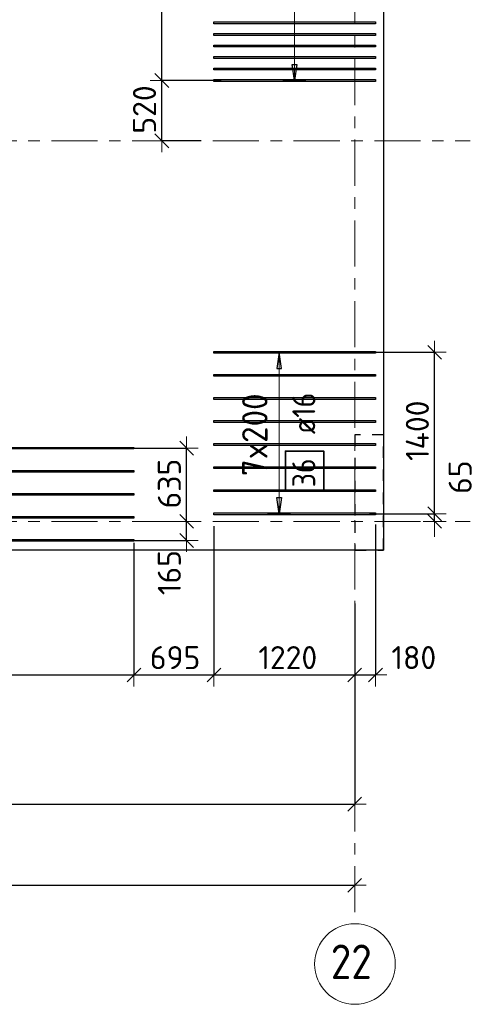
# Model space of a CAD drawing. Header units: metres. Extents: x -38 to 97, y -15 to 21.
# Tile 40 of 89: x 58.7 to 62.65, y -4.19 to 4.35. Entities that reach past the tile are written whole.
import ezdxf

# ---------------------------------------------------------------- set-up
doc = ezdxf.new("R2010")
doc.units = ezdxf.units.M
doc.header["$PDMODE"] = 65
for name, pattern in [('______11', [0.5, 0.4, -0.05, 0, -0.05]), ('______2', [0.0405, 0.03, -0.0105]), ('______5', [1.1, 0.8, -0.1, 0.1, -0.1])]:
    doc.linetypes.add(name, pattern=pattern)
for name, color, linetype, lineweight in [('XR$2$Осевая линия (1)', 7, '______5', 13), ('XR$2$Размерная линия (1)', 7, 'Continuous', 13), ('XR$4$Перекрытие (1)', 7, 'Continuous', 35), ('XR$4$Размерная линия (1)', 7, 'Continuous', 13)]:
    doc.layers.add(name, color=color, linetype=linetype, lineweight=lineweight)
doc.layers.add('XR$4$Арм.стержн.Доп. Арм верхн.зоны Х', color=7, linetype='Continuous', lineweight=35, true_color=0x8c8cff)
doc.layers.add('XR$5$Стена_ бетон несущ.', color=7, linetype='Continuous', lineweight=70, true_color=0xb4b496)
doc.styles.add('ISOCPEUR', font='txt')
doc.dimstyles.new('DIMSTYLE_3', dxfattribs={"dimtxt": 0.2, "dimasz": 0.2, "dimexe": 0, "dimexo": 0, "dimgap": 0.1, "dimtad": 2, "dimdec": 0, "dimlfac": 1000, "dimrnd": 5, "dimzin": 12, "dimdsep": 46, "dimtxsty": 'ISOCPEUR', "dimblk1": 'ALL_ML_STRICH', "dimblk2": 'ALL_ML_STRICH', "dimsah": 1, "dimcen": 0, "dimclrd": 7, "dimclre": 256, "dimclrt": 7, "dimadec": 0, "dimazin": 0, "dimtfac": 1, "dimtdec": 0, "dimtix": 1, "dimtmove": 2, "dimatfit": 3, "dimfxl": 0, "dimtzin": 0, "dimlwd": 0, "dimlwe": -3, "dimarcsym": 0})
doc.dimstyles.new('DIMSTYLE_33', dxfattribs={"dimtxt": 0.2, "dimasz": 0.2, "dimexe": 0, "dimexo": 0, "dimgap": 0.1, "dimtad": 2, "dimdec": 0, "dimlfac": 1000, "dimrnd": 5, "dimzin": 12, "dimdsep": 46, "dimtxsty": 'ISOCPEUR', "dimblk1": 'ALL_ML_STRICH', "dimblk2": 'ALL_ML_STRICH', "dimsah": 1, "dimcen": 0, "dimclrd": 7, "dimclre": 256, "dimclrt": 7, "dimadec": 0, "dimazin": 0, "dimtfac": 1, "dimtdec": 0, "dimtix": 1, "dimtmove": 2, "dimatfit": 3, "dimfxl": 0, "dimtvp": 1.2, "dimtzin": 0, "dimlwd": 0, "dimlwe": -3, "dimarcsym": 0})
doc.dimstyles.new('DIMSTYLE_34', dxfattribs={"dimtxt": 0.2, "dimasz": 0.2, "dimexe": 0, "dimexo": 0, "dimgap": 0.1, "dimtad": 0, "dimdec": 0, "dimlfac": 1000, "dimrnd": 5, "dimzin": 12, "dimdsep": 46, "dimtxsty": 'ISOCPEUR', "dimblk1": 'ALL_ML_STRICH', "dimblk2": 'ALL_ML_STRICH', "dimsah": 1, "dimcen": 0, "dimclrd": 7, "dimclre": 256, "dimclrt": 7, "dimadec": 0, "dimazin": 0, "dimtfac": 1, "dimtdec": 0, "dimtix": 1, "dimtmove": 2, "dimatfit": 3, "dimfxl": 0, "dimtvp": 1.2, "dimtzin": 0, "dimlwd": 0, "dimlwe": -3, "dimarcsym": 0})

# ---------------------------------------------------------------- blocks, each defined once
blk = doc.blocks.new('ALL_ML_STRICH')
at = {"color": 0, "linetype": 'ByBlock', "lineweight": -2}
for p, q in [((0, -0.5), (0, 0.5)), ((-1, 0), (0.5, 0)), ((-0.3, -0.3), (0.3, 0.3))]:
    blk.add_line(p, q, dxfattribs=at)
blk = doc.blocks.new('*D12')
at = {"layer": 'DEFPOINTS', "color": 7, "linetype": 'Continuous', "lineweight": 13, "transparency": 33554687}
for p in [(0.5, -3.1033), (0.5, -3.1563), (61.6, -3.1401)]:
    blk.add_point(p, dxfattribs=at)
at = {"layer": 'XR$2$Размерная линия (1)', "color": 9, "linetype": 'Continuous', "lineweight": -2, "true_color": 0xc7c7c7, "transparency": 33554687}
for p, q in [((0.5, -3.1233), (0.5, -3.1563)), ((61.6, -3.1563), (61.6, -3.1563))]:
    blk.add_line(p, q, dxfattribs=at)
at = {"layer": 'XR$2$Размерная линия (1)', "color": 7, "linetype": 'Continuous', "lineweight": -2, "transparency": 33554687}
blk.add_line((0.5, -3.1563), (61.6, -3.1563), dxfattribs=at)
at = {"layer": 'XR$2$Размерная линия (1)', "color": 7, "linetype": 'Continuous', "lineweight": 13, "transparency": 33554687, "xscale": 0.2, "yscale": 0.2, "zscale": 0.2, "rotation": 180}
blk.add_blockref('ALL_ML_STRICH', (0.5, -3.1563), dxfattribs=at)
at = {"layer": 'XR$2$Размерная линия (1)', "color": 7, "linetype": 'Continuous', "lineweight": 13, "transparency": 33554687, "xscale": 0.2, "yscale": 0.2, "zscale": 0.2}
blk.add_blockref('ALL_ML_STRICH', (61.6, -3.1563), dxfattribs=at)
at = {"layer": 'XR$2$Размерная линия (1)', "color": 7, "linetype": 'Continuous', "lineweight": 13, "transparency": 33554687, "insert": (31.1, -3.0063), "char_height": 0.2, "width": 1, "attachment_point": 5, "style": 'ISOCPEUR'}
blk.add_mtext('\\A1;{61100}', dxfattribs=at)
blk = doc.blocks.new('*D25')
at = {"layer": 'DEFPOINTS', "color": 7, "linetype": 'Continuous', "lineweight": 13, "transparency": 33554687}
for p in [(61.6, -1.033), (54.95, -1.4027), (54.95, -2.452)]:
    blk.add_point(p, dxfattribs=at)
at = {"layer": 'XR$2$Размерная линия (1)', "color": 9, "linetype": 'Continuous', "lineweight": -2, "true_color": 0xc7c7c7, "transparency": 33554687}
for p, q in [((61.6, -1.053), (61.6, -2.452)), ((54.95, -1.4227), (54.95, -2.452))]:
    blk.add_line(p, q, dxfattribs=at)
at = {"layer": 'XR$2$Размерная линия (1)', "color": 7, "linetype": 'Continuous', "lineweight": -2, "transparency": 33554687}
blk.add_line((54.95, -2.452), (61.6, -2.452), dxfattribs=at)
at = {"layer": 'XR$2$Размерная линия (1)', "color": 7, "linetype": 'Continuous', "lineweight": 13, "transparency": 33554687, "xscale": 0.2, "yscale": 0.2, "zscale": 0.2, "rotation": 180}
blk.add_blockref('ALL_ML_STRICH', (54.95, -2.452), dxfattribs=at)
at = {"layer": 'XR$2$Размерная линия (1)', "color": 7, "linetype": 'Continuous', "lineweight": 13, "transparency": 33554687, "xscale": 0.2, "yscale": 0.2, "zscale": 0.2}
blk.add_blockref('ALL_ML_STRICH', (61.6, -2.452), dxfattribs=at)
at = {"layer": 'XR$2$Размерная линия (1)', "color": 7, "linetype": 'Continuous', "lineweight": 13, "transparency": 33554687, "insert": (58.285, -2.302), "char_height": 0.2, "width": 0.8, "attachment_point": 5, "style": 'ISOCPEUR'}
blk.add_mtext('\\A1;{6650}', dxfattribs=at)
blk = doc.blocks.new('*D383')
at = {"layer": 'DEFPOINTS', "color": 7, "linetype": 'Continuous', "lineweight": 13, "transparency": 33554687}
for p in [(61.709, 0.0656), (62.2767, 0), (62.2929, 0)]:
    blk.add_point(p, dxfattribs=at)
at = {"layer": 'XR$4$Размерная линия (1)', "color": 9, "linetype": 'Continuous', "lineweight": -2, "true_color": 0xc7c7c7, "transparency": 33554687}
for p, q in [((61.729, 0.0656), (62.2929, 0.0656)), ((62.2929, 0), (62.2929, 0))]:
    blk.add_line(p, q, dxfattribs=at)
at = {"layer": 'XR$4$Размерная линия (1)', "color": 7, "linetype": 'Continuous', "lineweight": -2, "transparency": 33554687}
blk.add_line((62.2929, 0), (62.2929, 0.0656), dxfattribs=at)
at = {"layer": 'XR$4$Размерная линия (1)', "color": 7, "linetype": 'Continuous', "lineweight": 13, "transparency": 33554687, "xscale": 0.2, "yscale": 0.2, "zscale": 0.2}
for p, rotation in [((62.2929, 0), 270), ((62.2929, 0.0656), 90)]:
    blk.add_blockref('ALL_ML_STRICH', p, dxfattribs=dict(at, rotation=rotation))
at = {"layer": 'XR$4$Размерная линия (1)', "color": 7, "linetype": 'Continuous', "lineweight": 13, "transparency": 33554687, "insert": (62.514, 0.3827), "char_height": 0.2, "width": 0.4, "attachment_point": 5, "rotation": 90, "style": 'ISOCPEUR'}
blk.add_mtext('\\A1;{65}', dxfattribs=at)
blk = doc.blocks.new('*D384')
at = {"layer": 'DEFPOINTS', "color": 7, "linetype": 'Continuous', "lineweight": 13, "transparency": 33554687}
for p in [(61.7333, 1.4656), (61.709, 0.0656), (62.2929, 0.0656)]:
    blk.add_point(p, dxfattribs=at)
at = {"layer": 'XR$4$Размерная линия (1)', "color": 9, "linetype": 'Continuous', "lineweight": -2, "true_color": 0xc7c7c7, "transparency": 33554687}
for p, q in [((61.7533, 1.4656), (62.2929, 1.4656)), ((61.729, 0.0656), (62.2929, 0.0656))]:
    blk.add_line(p, q, dxfattribs=at)
at = {"layer": 'XR$4$Размерная линия (1)', "color": 7, "linetype": 'Continuous', "lineweight": -2, "transparency": 33554687}
blk.add_line((62.2929, 0.0656), (62.2929, 1.4656), dxfattribs=at)
at = {"layer": 'XR$4$Размерная линия (1)', "color": 7, "linetype": 'Continuous', "lineweight": 13, "transparency": 33554687, "xscale": 0.2, "yscale": 0.2, "zscale": 0.2}
for p, rotation in [((62.2929, 1.4656), 90), ((62.2929, 0.0656), 270)]:
    blk.add_blockref('ALL_ML_STRICH', p, dxfattribs=dict(at, rotation=rotation))
at = {"layer": 'XR$4$Размерная линия (1)', "color": 7, "linetype": 'Continuous', "lineweight": 13, "transparency": 33554687, "insert": (62.1429, 0.7856), "char_height": 0.2, "width": 0.8, "attachment_point": 5, "rotation": 90, "style": 'ISOCPEUR'}
blk.add_mtext('\\A1;{1400}', dxfattribs=at)
blk = doc.blocks.new('*D484')
at = {"layer": 'DEFPOINTS', "color": 7, "linetype": 'Continuous', "lineweight": 13, "transparency": 33554687}
for p in [(60.4616, 3.8223), (59.9273, 3.3), (60.2892, 3.3)]:
    blk.add_point(p, dxfattribs=at)
at = {"layer": 'XR$4$Размерная линия (1)', "color": 9, "linetype": 'Continuous', "lineweight": -2, "true_color": 0xc7c7c7, "transparency": 33554687}
for p, q in [((60.4416, 3.8223), (59.9273, 3.8223)), ((60.2692, 3.3), (59.9273, 3.3))]:
    blk.add_line(p, q, dxfattribs=at)
at = {"layer": 'XR$4$Размерная линия (1)', "color": 7, "linetype": 'Continuous', "lineweight": -2, "transparency": 33554687}
blk.add_line((59.9273, 3.3), (59.9273, 3.8223), dxfattribs=at)
at = {"layer": 'XR$4$Размерная линия (1)', "color": 7, "linetype": 'Continuous', "lineweight": 13, "transparency": 33554687, "xscale": 0.2, "yscale": 0.2, "zscale": 0.2}
for p, rotation in [((59.9273, 3.8223), 90), ((59.9273, 3.3), 270)]:
    blk.add_blockref('ALL_ML_STRICH', p, dxfattribs=dict(at, rotation=rotation))
at = {"layer": 'XR$4$Размерная линия (1)', "color": 7, "linetype": 'Continuous', "lineweight": 13, "transparency": 33554687, "insert": (59.7773, 3.5711), "char_height": 0.2, "width": 0.6, "attachment_point": 5, "rotation": 90, "style": 'ISOCPEUR'}
blk.add_mtext('\\A1;{520}', dxfattribs=at)
blk = doc.blocks.new('*D485')
at = {"layer": 'DEFPOINTS', "color": 7, "linetype": 'Continuous', "lineweight": 13, "transparency": 33554687}
for p in [(60.555, 6.5223), (59.9273, 3.8223), (60.4616, 3.8223)]:
    blk.add_point(p, dxfattribs=at)
at = {"layer": 'XR$4$Размерная линия (1)', "color": 9, "linetype": 'Continuous', "lineweight": -2, "true_color": 0xc7c7c7, "transparency": 33554687}
for p, q in [((60.535, 6.5223), (59.9273, 6.5223)), ((60.4416, 3.8223), (59.9273, 3.8223))]:
    blk.add_line(p, q, dxfattribs=at)
at = {"layer": 'XR$4$Размерная линия (1)', "color": 7, "linetype": 'Continuous', "lineweight": -2, "transparency": 33554687}
blk.add_line((59.9273, 3.8223), (59.9273, 6.5223), dxfattribs=at)
at = {"layer": 'XR$4$Размерная линия (1)', "color": 7, "linetype": 'Continuous', "lineweight": 13, "transparency": 33554687, "xscale": 0.2, "yscale": 0.2, "zscale": 0.2}
for p, rotation in [((59.9273, 6.5223), 90), ((59.9273, 3.8223), 270)]:
    blk.add_blockref('ALL_ML_STRICH', p, dxfattribs=dict(at, rotation=rotation))
at = {"layer": 'XR$4$Размерная линия (1)', "color": 7, "linetype": 'Continuous', "lineweight": 13, "transparency": 33554687, "insert": (59.7773, 5.1823), "char_height": 0.2, "width": 0.8, "attachment_point": 5, "rotation": 90, "style": 'ISOCPEUR'}
blk.add_mtext('\\A1;{2700}', dxfattribs=at)
blk = doc.blocks.new('*D488')
at = {"layer": 'DEFPOINTS', "color": 7, "linetype": 'Continuous', "lineweight": 13, "transparency": 33554687}
for p in [(59.9371, 0), (59.6205, -0.1656), (60.1428, -0.1656)]:
    blk.add_point(p, dxfattribs=at)
at = {"layer": 'XR$4$Размерная линия (1)', "color": 9, "linetype": 'Continuous', "lineweight": -2, "true_color": 0xc7c7c7, "transparency": 33554687}
for p, q in [((60.1428, 0), (60.1428, 0)), ((59.6405, -0.1656), (60.1428, -0.1656))]:
    blk.add_line(p, q, dxfattribs=at)
at = {"layer": 'XR$4$Размерная линия (1)', "color": 7, "linetype": 'Continuous', "lineweight": -2, "transparency": 33554687}
blk.add_line((60.1428, -0.1656), (60.1428, 0), dxfattribs=at)
at = {"layer": 'XR$4$Размерная линия (1)', "color": 7, "linetype": 'Continuous', "lineweight": 13, "transparency": 33554687, "xscale": 0.2, "yscale": 0.2, "zscale": 0.2}
for p, rotation in [((60.1428, 0), 90), ((60.1428, -0.1656), 270)]:
    blk.add_blockref('ALL_ML_STRICH', p, dxfattribs=dict(at, rotation=rotation))
at = {"layer": 'XR$4$Размерная линия (1)', "color": 7, "linetype": 'Continuous', "lineweight": 13, "transparency": 33554687, "insert": (59.9925, -0.4447), "char_height": 0.2, "width": 0.6, "attachment_point": 5, "rotation": 90, "style": 'ISOCPEUR'}
blk.add_mtext('\\A1;{165}', dxfattribs=at)
blk = doc.blocks.new('*D489')
at = {"layer": 'DEFPOINTS', "color": 7, "linetype": 'Continuous', "lineweight": 13, "transparency": 33554687}
for p in [(59.6049, 0.6344), (59.9371, 0), (60.1428, 0)]:
    blk.add_point(p, dxfattribs=at)
at = {"layer": 'XR$4$Размерная линия (1)', "color": 9, "linetype": 'Continuous', "lineweight": -2, "true_color": 0xc7c7c7, "transparency": 33554687}
for p, q in [((59.6249, 0.6344), (60.1428, 0.6344)), ((60.1428, 0), (60.1428, 0))]:
    blk.add_line(p, q, dxfattribs=at)
at = {"layer": 'XR$4$Размерная линия (1)', "color": 7, "linetype": 'Continuous', "lineweight": -2, "transparency": 33554687}
blk.add_line((60.1428, 0), (60.1428, 0.6344), dxfattribs=at)
at = {"layer": 'XR$4$Размерная линия (1)', "color": 7, "linetype": 'Continuous', "lineweight": 13, "transparency": 33554687, "xscale": 0.2, "yscale": 0.2, "zscale": 0.2}
for p, rotation in [((60.1428, 0.6344), 90), ((60.1428, 0), 270)]:
    blk.add_blockref('ALL_ML_STRICH', p, dxfattribs=dict(at, rotation=rotation))
at = {"layer": 'XR$4$Размерная линия (1)', "color": 7, "linetype": 'Continuous', "lineweight": 13, "transparency": 33554687, "insert": (59.9928, 0.3272), "char_height": 0.2, "width": 0.6, "attachment_point": 5, "rotation": 90, "style": 'ISOCPEUR'}
blk.add_mtext('\\A1;{635}', dxfattribs=at)
blk = doc.blocks.new('*D515')
at = {"layer": 'DEFPOINTS', "color": 7, "linetype": 'Continuous', "lineweight": 13, "transparency": 33554687}
for p in [(59.6863, -0.0852), (56.7363, -0.0933), (56.7363, -1.3318)]:
    blk.add_point(p, dxfattribs=at)
at = {"layer": 'XR$4$Размерная линия (1)', "color": 9, "linetype": 'Continuous', "lineweight": -2, "true_color": 0xc7c7c7, "transparency": 33554687}
for p, q in [((56.7363, -0.1933), (56.7363, -1.3318)), ((59.6863, -0.1852), (59.6863, -1.3318))]:
    blk.add_line(p, q, dxfattribs=at)
at = {"layer": 'XR$4$Размерная линия (1)', "color": 7, "linetype": 'Continuous', "lineweight": -2, "transparency": 33554687}
blk.add_line((56.7363, -1.3318), (59.6863, -1.3318), dxfattribs=at)
at = {"layer": 'XR$4$Размерная линия (1)', "color": 7, "linetype": 'Continuous', "lineweight": 13, "transparency": 33554687, "xscale": 0.2, "yscale": 0.2, "zscale": 0.2, "rotation": 180}
blk.add_blockref('ALL_ML_STRICH', (56.7363, -1.3318), dxfattribs=at)
at = {"layer": 'XR$4$Размерная линия (1)', "color": 7, "linetype": 'Continuous', "lineweight": 13, "transparency": 33554687, "xscale": 0.2, "yscale": 0.2, "zscale": 0.2}
blk.add_blockref('ALL_ML_STRICH', (59.6863, -1.3318), dxfattribs=at)
at = {"layer": 'XR$4$Размерная линия (1)', "color": 7, "linetype": 'Continuous', "lineweight": 13, "transparency": 33554687, "insert": (58.2213, -1.1818), "char_height": 0.2, "width": 0.8, "attachment_point": 5, "style": 'ISOCPEUR'}
blk.add_mtext('\\A1;{2950}', dxfattribs=at)
blk = doc.blocks.new('*D516')
at = {"layer": 'DEFPOINTS', "color": 7, "linetype": 'Continuous', "lineweight": 13, "transparency": 33554687}
for p in [(60.3794, 0.0576), (59.6863, -0.0852), (59.6863, -1.3318)]:
    blk.add_point(p, dxfattribs=at)
at = {"layer": 'XR$4$Размерная линия (1)', "color": 9, "linetype": 'Continuous', "lineweight": -2, "true_color": 0xc7c7c7, "transparency": 33554687}
for p, q in [((60.3794, -0.0424), (60.3794, -1.3318)), ((59.6863, -0.1852), (59.6863, -1.3318))]:
    blk.add_line(p, q, dxfattribs=at)
at = {"layer": 'XR$4$Размерная линия (1)', "color": 7, "linetype": 'Continuous', "lineweight": -2, "transparency": 33554687}
blk.add_line((59.6863, -1.3318), (60.3794, -1.3318), dxfattribs=at)
at = {"layer": 'XR$4$Размерная линия (1)', "color": 7, "linetype": 'Continuous', "lineweight": 13, "transparency": 33554687, "xscale": 0.2, "yscale": 0.2, "zscale": 0.2, "rotation": 180}
blk.add_blockref('ALL_ML_STRICH', (59.6863, -1.3318), dxfattribs=at)
at = {"layer": 'XR$4$Размерная линия (1)', "color": 7, "linetype": 'Continuous', "lineweight": 13, "transparency": 33554687, "xscale": 0.2, "yscale": 0.2, "zscale": 0.2}
blk.add_blockref('ALL_ML_STRICH', (60.3794, -1.3318), dxfattribs=at)
at = {"layer": 'XR$4$Размерная линия (1)', "color": 7, "linetype": 'Continuous', "lineweight": 13, "transparency": 33554687, "insert": (60.0429, -1.1818), "char_height": 0.2, "width": 0.6, "attachment_point": 5, "style": 'ISOCPEUR'}
blk.add_mtext('\\A1;{695}', dxfattribs=at)
blk = doc.blocks.new('*D517')
at = {"layer": 'DEFPOINTS', "color": 7, "linetype": 'Continuous', "lineweight": 13, "transparency": 33554687}
for p in [(60.3794, 0.0576), (61.6, -0.6123), (60.3794, -1.3318)]:
    blk.add_point(p, dxfattribs=at)
at = {"layer": 'XR$4$Размерная линия (1)', "color": 9, "linetype": 'Continuous', "lineweight": -2, "true_color": 0xc7c7c7, "transparency": 33554687}
for p, q in [((60.3794, -0.0424), (60.3794, -1.3318)), ((61.6, -0.7123), (61.6, -1.3318))]:
    blk.add_line(p, q, dxfattribs=at)
at = {"layer": 'XR$4$Размерная линия (1)', "color": 7, "linetype": 'Continuous', "lineweight": -2, "transparency": 33554687}
blk.add_line((60.3794, -1.3318), (61.6, -1.3318), dxfattribs=at)
at = {"layer": 'XR$4$Размерная линия (1)', "color": 7, "linetype": 'Continuous', "lineweight": 13, "transparency": 33554687, "xscale": 0.2, "yscale": 0.2, "zscale": 0.2, "rotation": 180}
blk.add_blockref('ALL_ML_STRICH', (60.3794, -1.3318), dxfattribs=at)
at = {"layer": 'XR$4$Размерная линия (1)', "color": 7, "linetype": 'Continuous', "lineweight": 13, "transparency": 33554687, "xscale": 0.2, "yscale": 0.2, "zscale": 0.2}
blk.add_blockref('ALL_ML_STRICH', (61.6, -1.3318), dxfattribs=at)
at = {"layer": 'XR$4$Размерная линия (1)', "color": 7, "linetype": 'Continuous', "lineweight": 13, "transparency": 33554687, "insert": (61.0197, -1.1818), "char_height": 0.2, "width": 0.8, "attachment_point": 5, "style": 'ISOCPEUR'}
blk.add_mtext('\\A1;{1220}', dxfattribs=at)
blk = doc.blocks.new('*D518')
at = {"layer": 'DEFPOINTS', "color": 7, "linetype": 'Continuous', "lineweight": 13, "transparency": 33554687}
for p in [(61.7794, 0.0736), (61.6, -0.6123), (61.6, -1.3318)]:
    blk.add_point(p, dxfattribs=at)
at = {"layer": 'XR$4$Размерная линия (1)', "color": 9, "linetype": 'Continuous', "lineweight": -2, "true_color": 0xc7c7c7, "transparency": 33554687}
for p, q in [((61.7794, -0.0264), (61.7794, -1.3318)), ((61.6, -0.7123), (61.6, -1.3318))]:
    blk.add_line(p, q, dxfattribs=at)
at = {"layer": 'XR$4$Размерная линия (1)', "color": 7, "linetype": 'Continuous', "lineweight": -2, "transparency": 33554687}
blk.add_line((61.6, -1.3318), (61.7794, -1.3318), dxfattribs=at)
at = {"layer": 'XR$4$Размерная линия (1)', "color": 7, "linetype": 'Continuous', "lineweight": 13, "transparency": 33554687, "xscale": 0.2, "yscale": 0.2, "zscale": 0.2, "rotation": 180}
blk.add_blockref('ALL_ML_STRICH', (61.6, -1.3318), dxfattribs=at)
at = {"layer": 'XR$4$Размерная линия (1)', "color": 7, "linetype": 'Continuous', "lineweight": 13, "transparency": 33554687, "xscale": 0.2, "yscale": 0.2, "zscale": 0.2}
blk.add_blockref('ALL_ML_STRICH', (61.7794, -1.3318), dxfattribs=at)
at = {"layer": 'XR$4$Размерная линия (1)', "color": 7, "linetype": 'Continuous', "lineweight": 13, "transparency": 33554687, "insert": (62.1123, -1.1815), "char_height": 0.2, "width": 0.6, "attachment_point": 5, "style": 'ISOCPEUR'}
blk.add_mtext('\\A1;{180}', dxfattribs=at)

msp = doc.modelspace()

# ---------------------------------------------------------------- linework, layer by layer
at = {"layer": 'XR$2$Осевая линия (1)', "color": 253, "linetype": '______11', "lineweight": 13, "true_color": 0xa0a0a0, "transparency": 33554687}
for p, q in [((61.6, -3.39), (61.6, 19.78)), ((-2.63, 3.3), (62.6, 3.3)), ((-2.63, 0), (62.6, 0))]:
    msp.add_line(p, q, dxfattribs=at)
at = {"layer": 'XR$2$Осевая линия (1)', "color": 7, "linetype": 'Continuous', "lineweight": 13, "transparency": 33554687}
msp.add_circle((61.6018, -3.8388), 0.3493, dxfattribs=at)
at = {"layer": 'XR$4$Арм.стержн.Доп. Арм верхн.зоны Х', "color": 7, "linetype": 'Continuous', "lineweight": 13, "transparency": 33554687}
for p, q in [((61.077, 3.8223), (61.077, 6.5223)), ((61.077, 3.8223), (61.077, 3.8223)), ((60.9439, 1.4656), (60.9439, 1.4656)), ((60.9439, 0.0656), (60.9439, 1.4656)), ((60.9439, 0.0656), (60.9439, 0.0656))]:
    msp.add_line(p, q, dxfattribs=at)
at = {"layer": 'XR$4$Арм.стержн.Доп. Арм верхн.зоны Х', "color": 7, "linetype": 'Continuous', "lineweight": 25, "transparency": 33554687}
for p, q in [((61.077, 3.8223), (61.057, 3.9623)), ((61.057, 3.9623), (61.097, 3.9623)), ((61.097, 3.9623), (61.077, 3.8223)), ((60.9439, 1.4656), (60.9239, 1.3256)), ((60.9639, 1.3256), (60.9439, 1.4656)), ((60.9239, 1.3256), (60.9639, 1.3256)), ((60.9439, 0.0656), (60.9239, 0.2056)), ((60.9239, 0.2056), (60.9639, 0.2056)), ((60.9639, 0.2056), (60.9439, 0.0656))]:
    msp.add_line(p, q, dxfattribs=at)
at = {"layer": 'XR$4$Арм.стержн.Доп. Арм верхн.зоны Х', "color": 253, "linetype": 'Continuous', "lineweight": -3, "true_color": 0xa0a0a0, "transparency": 33554687}
for p, q in [((61.077, 3.8223), (60.977, 3.8223)), ((61.077, 3.8223), (61.177, 3.8223)), ((60.9439, 1.4656), (60.8439, 1.4656)), ((60.9439, 1.4656), (61.0439, 1.4656)), ((60.9439, 0.0656), (60.8439, 0.0656)), ((60.9439, 0.0656), (61.0439, 0.0656))]:
    msp.add_line(p, q, dxfattribs=at)
at = {"layer": 'XR$4$Арм.стержн.Доп. Арм верхн.зоны Х', "color": 7, "linetype": 'Continuous', "lineweight": 25, "transparency": 33554687}
for points in [[(61.7794, 4.3143), (60.3794, 4.3143), (60.3794, 4.3303), (61.7794, 4.3303), (61.7794, 4.3143)], [(61.7794, 4.2143), (60.3794, 4.2143), (60.3794, 4.2303), (61.7794, 4.2303), (61.7794, 4.2143)], [(61.7794, 4.1143), (60.3794, 4.1143), (60.3794, 4.1303), (61.7794, 4.1303), (61.7794, 4.1143)], [(61.7794, 4.0143), (60.3794, 4.0143), (60.3794, 4.0303), (61.7794, 4.0303), (61.7794, 4.0143)], [(61.7794, 3.9143), (60.3794, 3.9143), (60.3794, 3.9303), (61.7794, 3.9303), (61.7794, 3.9143)], [(61.7794, 3.8143), (60.3794, 3.8143), (60.3794, 3.8303), (61.7794, 3.8303), (61.7794, 3.8143)], [(61.7794, 1.4576), (60.3794, 1.4576), (60.3794, 1.4736), (61.7794, 1.4736), (61.7794, 1.4576)], [(61.7794, 1.2576), (60.3794, 1.2576), (60.3794, 1.2736), (61.7794, 1.2736), (61.7794, 1.2576)], [(61.7794, 1.0576), (60.3794, 1.0576), (60.3794, 1.0736), (61.7794, 1.0736), (61.7794, 1.0576)], [(61.7794, 0.8576), (60.3794, 0.8576), (60.3794, 0.8736), (61.7794, 0.8736), (61.7794, 0.8576)], [(59.6863, 0.6274), (56.7363, 0.6274), (56.7363, 0.6414), (59.6863, 0.6414), (59.6863, 0.6274)], [(61.7794, 0.6576), (60.3794, 0.6576), (60.3794, 0.6736), (61.7794, 0.6736), (61.7794, 0.6576)], [(59.6863, 0.4274), (56.7363, 0.4274), (56.7363, 0.4414), (59.6863, 0.4414), (59.6863, 0.4274)], [(61.7794, 0.4576), (60.3794, 0.4576), (60.3794, 0.4736), (61.7794, 0.4736), (61.7794, 0.4576)], [(61.7794, 0.2576), (60.3794, 0.2576), (60.3794, 0.2736), (61.7794, 0.2736), (61.7794, 0.2576)], [(59.6863, 0.2274), (56.7363, 0.2274), (56.7363, 0.2414), (59.6863, 0.2414), (59.6863, 0.2274)], [(59.6863, 0.0274), (56.7363, 0.0274), (56.7363, 0.0414), (59.6863, 0.0414), (59.6863, 0.0274)], [(61.7794, 0.0576), (60.3794, 0.0576), (60.3794, 0.0736), (61.7794, 0.0736), (61.7794, 0.0576)], [(59.6863, -0.1726), (56.7363, -0.1726), (56.7363, -0.1586), (59.6863, -0.1586), (59.6863, -0.1726)]]:
    msp.add_lwpolyline(points, dxfattribs=at)
at = {"layer": 'XR$4$Арм.стержн.Доп. Арм верхн.зоны Х', "color": 7, "linetype": 'Continuous', "lineweight": 35, "transparency": 33554687}
msp.add_lwpolyline([(61.3317, 0.2627), (61.3317, 0.6094), (60.9984, 0.6094), (60.9984, 0.2627), (61.3317, 0.2627)], dxfattribs=at)
at = {"layer": 'XR$4$Перекрытие (1)', "color": 7, "linetype": 'Continuous', "lineweight": 25, "transparency": 33554687}
for p, q in [((61.85, 4.8002), (61.85, -0.2498)), ((61.85, -0.2498), (51.4, -0.2498))]:
    msp.add_line(p, q, dxfattribs=at)
at = {"layer": 'XR$5$Стена_ бетон несущ.', "color": 253, "linetype": '______2', "lineweight": -3, "true_color": 0xa0a0a0, "transparency": 33554687}
for p, q in [((61.6, 0.75), (61.6, 0)), ((61.85, 0.75), (61.6, 0.75)), ((61.85, -0.25), (61.85, 0.75)), ((61.6, 0), (61.6, -0.25)), ((61.6, -0.25), (61.85, -0.25))]:
    msp.add_line(p, q, dxfattribs=at)

# ---------------------------------------------------------------- texts
at = {"layer": 'XR$2$Осевая линия (1)', "color": 7, "linetype": 'Continuous', "lineweight": 13, "transparency": 33554687, "insert": (61.3918, -3.9693), "char_height": 0.3, "width": 0.550812, "attachment_point": 7, "style": 'ISOCPEUR'}
msp.add_mtext('\\W0.87;22', dxfattribs=at)
at = {"layer": 'XR$4$Арм.стержн.Доп. Арм верхн.зоны Х', "color": 7, "linetype": 'Continuous', "lineweight": 13, "transparency": 33554687, "insert": (60.8439, 0.3916), "char_height": 0.22, "width": 0.873359, "attachment_point": 7, "rotation": 90, "style": 'ISOCPEUR'}
msp.add_mtext('\\W0.95;7x200', dxfattribs=at)
at = {"layer": 'XR$4$Арм.стержн.Доп. Арм верхн.зоны Х', "color": 7, "linetype": 'Continuous', "lineweight": 25, "transparency": 33554687, "char_height": 0.2, "attachment_point": 7, "rotation": 90, "style": 'ISOCPEUR'}
for s, insert, width in [('\\W0.89; ø16 ', (61.2584, 0.6427), 0.749105), ('\\W0.87;36', (61.2584, 0.296), 0.367208)]:
    msp.add_mtext(s, dxfattribs=dict(at, insert=insert, width=width))

# ---------------------------------------------------------------- dimensions: what is measured, and where the dimension line sits
at = {"layer": 'XR$2$Размерная линия (1)', "color": 7, "linetype": 'Continuous', "lineweight": 13, "transparency": 33554687}
for base, p1, p2, picture, middle in [((61.6, -2.452), (54.95, -1.4227), (61.6, -1.053), '*D25', (58.285, -2.302)), ((61.6, -3.1563), (0.5, -3.1233), (61.6, -3.1563), '*D12', (31.1, -3.0063))]:
    dim = msp.add_linear_dim(base=base, p1=p1, p2=p2, dimstyle='DIMSTYLE_3', override={"dimpost": '<>', "dimclrd": 7, "dimclre": 9, "dimclrt": 7, "dimlwd": 0, "dimlwe": 65533}, dxfattribs=at)
    dim.commit()
    dim.dimension.update_dxf_attribs({"geometry": picture, "text_midpoint": middle, "dimtype": 160})
at = {"layer": 'XR$4$Размерная линия (1)', "color": 7, "linetype": 'Continuous', "lineweight": 13, "transparency": 33554687}
for base, p1, p2, dimstyle, picture, middle in [((59.9273, 6.5223), (60.4416, 3.8223), (60.535, 6.5223), 'DIMSTYLE_3', '*D485', (59.7773, 5.1823)), ((59.9273, 3.8223), (60.2692, 3.3), (60.4416, 3.8223), 'DIMSTYLE_33', '*D484', (59.7773, 3.5711)), ((62.2929, 1.4656), (61.729, 0.0656), (61.7533, 1.4656), 'DIMSTYLE_3', '*D384', (62.1429, 0.7856)), ((60.1428, 0.6344), (60.1428, 0), (59.6249, 0.6344), 'DIMSTYLE_3', '*D489', (59.9928, 0.3272)), ((62.2929, 0.0656), (62.2929, 0), (61.729, 0.0656), 'DIMSTYLE_34', '*D383', (62.514, 0.3827)), ((60.1428, 0), (59.6405, -0.1656), (60.1428, 0), 'DIMSTYLE_33', '*D488', (59.9925, -0.4447))]:
    dim = msp.add_linear_dim(base=base, p1=p1, p2=p2, angle=90, dimstyle=dimstyle, override={"dimpost": '<>', "dimclrd": 7, "dimclre": 9, "dimclrt": 7, "dimlwd": 0, "dimlwe": 65533}, dxfattribs=at)
    dim.commit()
    dim.dimension.update_dxf_attribs({"geometry": picture, "text_midpoint": middle, "dimtype": 160})
for base, p1, p2, dimstyle, picture, middle in [((60.3794, -1.3318), (59.6863, -0.1852), (60.3794, -0.0424), 'DIMSTYLE_3', '*D516', (60.0429, -1.1818)), ((61.6, -1.3318), (60.3794, -0.0424), (61.6, -0.7123), 'DIMSTYLE_3', '*D517', (61.0197, -1.1818)), ((61.7794, -1.3318), (61.6, -0.7123), (61.7794, -0.0264), 'DIMSTYLE_33', '*D518', (62.1123, -1.1815)), ((59.6863, -1.3318), (56.7363, -0.1933), (59.6863, -0.1852), 'DIMSTYLE_3', '*D515', (58.2213, -1.1818))]:
    dim = msp.add_linear_dim(base=base, p1=p1, p2=p2, dimstyle=dimstyle, override={"dimpost": '<>', "dimclrd": 7, "dimclre": 9, "dimclrt": 7, "dimlwd": 0, "dimlwe": 65533}, dxfattribs=at)
    dim.commit()
    dim.dimension.update_dxf_attribs({"geometry": picture, "text_midpoint": middle, "dimtype": 160})

doc.saveas('drawing.dxf')
